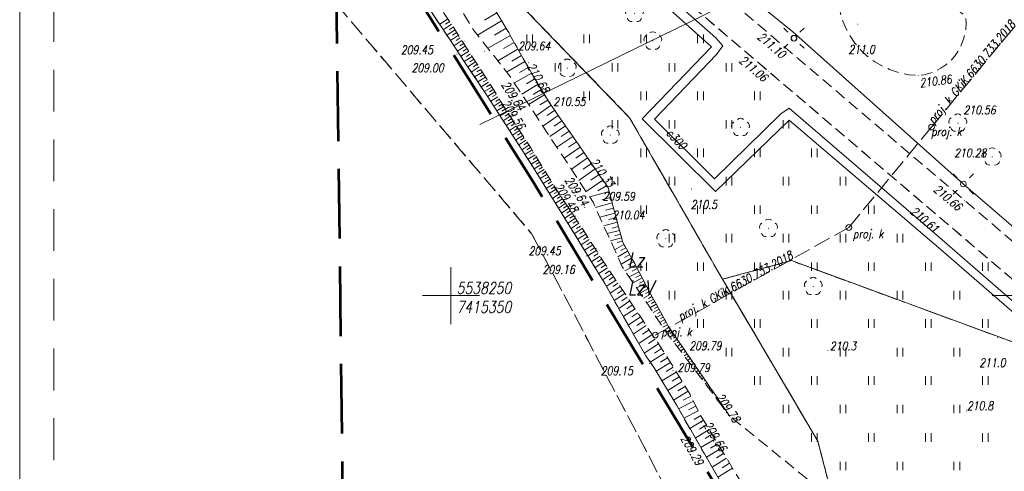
# Model space of a CAD drawing. Header units: metres. Extents: x 7415312 to 7415578, y 5538064 to 5538378.
# Tile 5 of 83: x 7415312 to 7415399, y 5538235 to 5538274. Entities that reach past the tile are written whole.
import ezdxf

# ---------------------------------------------------------------- set-up
doc = ezdxf.new("R2010")
doc.units = ezdxf.units.M
doc.header["$MEASUREMENT"] = 0
for name, pattern in [('1.0_0.5', [1.5, 1, -0.5]), ('1.5_0.5', [2, 1.5, -0.5]), ('DGN Style 2', [6.11813, 3.670878, -2.447252]), ('DGN Style 3', [8.565382, 6.11813, -2.447252]), ('EGBK02-500', [2, 1.5, -0.5]), ('EGBU01-500', [1, 0.5, -0.5])]:
    doc.linetypes.add(name, pattern=pattern)
for name, color, linetype, lineweight in [('203-punkt graniczny', 7, 'Continuous', 0), ('BUBZ01', 7, 'Continuous', 0), ('chodnik', 7, 'Continuous', 0), ('drzewo liściaste', 7, 'Continuous', 0), ('EGBD03', 3, 'Continuous', 0), ('EGBK02', 7, 'Continuous', 0), ('EGBU01', 7, 'Continuous', 0), ('latarnia', 7, 'Continuous', 0), ('LIN_Linie Rozgraniczajace', 3, 'Continuous', 53), ('pikieta naturalna', 7, 'Continuous', 0), ('pikieta naturalna-Atr2', 7, 'Continuous', 0), ('pikieta sztuczna', 7, 'Continuous', 0), ('pikieta sztuczna-Atr2', 7, 'Continuous', 0), ('plac gier i zabaw', 7, 'Continuous', 0), ('przewód ciepłowniczy', 7, 'Continuous', 0), ('przewód ciepłowniczy-Atr1', 7, 'Continuous', 0), ('przewód elektroenergetyczny podziemny', 7, 'Continuous', 0), ('przewód kanalizacyjny', 7, 'Continuous', 0), ('przewód kanalizacyjny - ob. projektowany', 7, 'Continuous', 0), ('przewód kanalizacyjny - ob. projektowany-Atr1', 7, 'Continuous', 0), ('studnia kanalizacyjna - ob. projektowany', 7, 'Continuous', 0), ('studnia kanalizacyjna - ob. projektowany-Atr17', 7, 'Continuous', 0), ('słup przewodów napowietrznych', 7, 'Continuous', 0), ('trawnik', 7, 'Continuous', 0), ('Warstwa 1', 7, 'Continuous', 0), ('Warstwa 15', 7, 'Continuous', 0), ('Warstwa 57', 7, 'Continuous', 0), ('woda stojąca', 7, 'Continuous', 0)]:
    doc.layers.add(name, color=color, linetype=linetype, lineweight=lineweight)
doc.layers.add('LL_LEGENDA', color=7, linetype='Continuous', lineweight=13, true_color=0x000000)
doc.styles.get("Standard").update_dxf_attribs({"font": 'Working1250.shx', "width": 0.75})

# ---------------------------------------------------------------- blocks, each defined once
blk = doc.blocks.new('SM01')
at = {"color": 0, "linetype": 'Continuous', "lineweight": 13, "ltscale": 10}
for p, q in [((-5.3, 5.31), (-8.83, 8.84)), ((5.31, 5.31), (8.84, 8.84)), ((-5.3, -5.3), (-8.83, -8.83)), ((5.31, -5.3), (8.84, -8.83))]:
    blk.add_line(p, q, dxfattribs=at)
blk.add_circle((0, 0), 2.5, dxfattribs=at)
blk = doc.blocks.new('TU04')
at = {"color": 0, "linetype": 'Continuous', "lineweight": 13, "ltscale": 10}
for p, q in [((0, 0), (0, 7.5)), ((5, 0), (5, 7.5))]:
    blk.add_line(p, q, dxfattribs=at)
blk = doc.blocks.new('US15')
at = {"color": 0, "linetype": 'Continuous', "lineweight": 13, "ltscale": 10}
blk.add_circle((0, 0), 2.5, dxfattribs=at)
blk = doc.blocks.new('203_1')
at = {"layer": '203-punkt graniczny', "linetype": 'Continuous', "lineweight": 0}
h = blk.add_hatch(color=7, dxfattribs=at)
edge = h.paths.add_edge_path()
edge.add_arc((0, 0), 0.45, 0, 360)
blk = doc.blocks.new('PW01_1')
at = {"layer": 'pikieta sztuczna', "linetype": 'Continuous', "lineweight": 13}
h = blk.add_hatch(color=7, dxfattribs=at)
edge = h.paths.add_edge_path()
edge.add_arc((0, 0), 0.45, 0, 360)
blk = doc.blocks.new('PW01_2')
at = {"layer": 'pikieta naturalna', "linetype": 'Continuous', "lineweight": 13}
h = blk.add_hatch(color=7, dxfattribs=at)
edge = h.paths.add_edge_path()
edge.add_arc((0, 0), 0.45, 0, 360)
blk = doc.blocks.new('OP021_1')
at = {"layer": 'drzewo liściaste', "linetype": 'Continuous', "lineweight": 13}
h = blk.add_hatch(color=96, dxfattribs=at)
edge = h.paths.add_edge_path()
edge.add_arc((0, 0), 0.5, 0, 360)
at = {"layer": 'drzewo liściaste', "color": 96, "linetype": 'Continuous', "lineweight": 13}
for centre, start, end in [((-3.8, 1.24), 121.308, 202.548), ((0, 4), 49.272, 130.728), ((3.8, 1.24), 337.452, 58.692), ((-2.35, -3.24), 193.221, 274.871), ((2.35, -3.24), 265.129, 346.779)]:
    blk.add_arc(centre, 4, start, end, dxfattribs=at)

msp = doc.modelspace()

# ---------------------------------------------------------------- linework, layer by layer
at = {"layer": 'BUBZ01', "color": 7, "linetype": '1.0_0.5', "lineweight": 13, "flags": 128}
for points in [[(7415339.783, 5538288.677), (7415342.43, 5538286.13), (7415345.26, 5538282.97), (7415347.97, 5538279.37), (7415349.96, 5538276.62), (7415351.96, 5538273.36), (7415355.19, 5538269.24), (7415362.48, 5538258.21), (7415365.03, 5538252.54), (7415367.34, 5538249.15), (7415368.68, 5538247.08), (7415374.48, 5538239.42), (7415369.13, 5538247.24), (7415367.46, 5538250.27), (7415366.13, 5538252.82), (7415365.08, 5538254.67), (7415363.79, 5538259.5), (7415358.56, 5538267.06), (7415357.29, 5538269.17), (7415355.8, 5538271.77), (7415355.07, 5538273.1), (7415354.12, 5538274.67), (7415353.19, 5538276.22), (7415351.83, 5538278.17), (7415350.28, 5538280.54), (7415349.85, 5538281.2), (7415348.68, 5538282.9), (7415347.91, 5538283.9), (7415346.43, 5538285.68), (7415345.56, 5538286.72), (7415343.66, 5538288.89), (7415341.78, 5538290.87), (7415340.13, 5538292.54), (7415339.73, 5538292.917)], [(7415339.783, 5538288.677), (7415342.43, 5538286.13), (7415345.26, 5538282.97), (7415347.97, 5538279.37), (7415349.96, 5538276.62), (7415351.96, 5538273.36), (7415355.19, 5538269.24), (7415362.48, 5538258.21), (7415365.03, 5538252.54), (7415367.34, 5538249.15), (7415368.68, 5538247.08), (7415374.48, 5538239.42), (7415369.13, 5538247.24), (7415367.46, 5538250.27), (7415366.13, 5538252.82), (7415365.08, 5538254.67), (7415363.79, 5538259.5), (7415358.56, 5538267.06), (7415357.29, 5538269.17), (7415355.8, 5538271.77), (7415355.07, 5538273.1), (7415354.12, 5538274.67), (7415353.19, 5538276.22), (7415351.83, 5538278.17), (7415350.28, 5538280.54), (7415349.85, 5538281.2), (7415348.68, 5538282.9), (7415347.91, 5538283.9), (7415346.43, 5538285.68), (7415345.56, 5538286.72), (7415343.66, 5538288.89), (7415341.78, 5538290.87), (7415340.13, 5538292.54), (7415339.73, 5538292.917)], [(7415339.827, 5538285.235), (7415340.29, 5538284.82), (7415342.12, 5538282.81), (7415344, 5538280.54), (7415346.02, 5538277.97), (7415348.02, 5538275.31), (7415349.95, 5538272.4), (7415351.17, 5538270.56), (7415353.24, 5538267.45), (7415354.44, 5538265.59), (7415356.95, 5538261.68), (7415359.74, 5538257.21), (7415362.86, 5538252.13), (7415363.52, 5538251.05), (7415364.64, 5538249.02), (7415367.11, 5538244.71), (7415367.84, 5538243.67), (7415369.82, 5538240.34), (7415372.25, 5538236.1), (7415373.8, 5538233.41), (7415375.26, 5538231.02), (7415376.23, 5538229.4), (7415377.75, 5538226.89), (7415379.29, 5538224.44), (7415380.59, 5538222.28), (7415382.68, 5538218.73), (7415383.63, 5538217.33), (7415385.07, 5538215.04), (7415385.7, 5538214.19), (7415387.77, 5538211.15), (7415388.79, 5538209.85), (7415389.97, 5538208.49), (7415390.92, 5538207.5), (7415393.26, 5538204.96), (7415398.71, 5538200.32), (7415404.01, 5538196.54), (7415422.69, 5538184.1), (7415436.27, 5538177.85), (7415447.02, 5538172.92), (7415443.66, 5538175.79), (7415432.48, 5538183.13), (7415423.75, 5538187.93), (7415413.56, 5538194.18), (7415401.79, 5538201.09), (7415396.57, 5538205.43), (7415391.73, 5538209.46), (7415390.28, 5538210.84), (7415389.38, 5538212.08), (7415387.39, 5538214.85), (7415386.02, 5538216.91), (7415385.14, 5538218.21), (7415383.86, 5538220.26), (7415381.8, 5538223.41), (7415380.41, 5538225.67), (7415377.62, 5538230.16), (7415375.67, 5538233.28), (7415374.19, 5538235.73), (7415371.83, 5538239.65), (7415370.99, 5538241.33), (7415368.67, 5538245.08), (7415366.6, 5538248.19), (7415363.4, 5538252.97), (7415361.24, 5538256.33), (7415359.46, 5538259.01), (7415357, 5538262.98), (7415354.35, 5538267.07), (7415352.6, 5538269.89), (7415351.95, 5538270.86), (7415350.55, 5538273.04), (7415349.82, 5538274.16), (7415348.33, 5538276.37), (7415347.48, 5538277.51), (7415345.57, 5538280.06), (7415344.33, 5538281.67), (7415343.2, 5538282.99), (7415341.97, 5538284.32), (7415340.83, 5538285.47), (7415340.1, 5538286.28), (7415339.81, 5538286.553)], [(7415339.827, 5538285.235), (7415340.29, 5538284.82), (7415342.12, 5538282.81), (7415344, 5538280.54), (7415346.02, 5538277.97), (7415348.02, 5538275.31), (7415349.95, 5538272.4), (7415351.17, 5538270.56), (7415353.24, 5538267.45), (7415354.44, 5538265.59), (7415356.95, 5538261.68), (7415359.74, 5538257.21), (7415362.86, 5538252.13), (7415363.52, 5538251.05), (7415364.64, 5538249.02), (7415367.11, 5538244.71), (7415367.84, 5538243.67), (7415369.82, 5538240.34), (7415372.25, 5538236.1), (7415373.8, 5538233.41), (7415375.26, 5538231.02), (7415376.23, 5538229.4), (7415377.75, 5538226.89), (7415379.29, 5538224.44), (7415380.59, 5538222.28), (7415382.68, 5538218.73), (7415383.63, 5538217.33), (7415385.07, 5538215.04), (7415385.7, 5538214.19), (7415387.77, 5538211.15), (7415388.79, 5538209.85), (7415389.97, 5538208.49), (7415390.92, 5538207.5), (7415393.26, 5538204.96), (7415398.71, 5538200.32), (7415404.01, 5538196.54), (7415422.69, 5538184.1), (7415436.27, 5538177.85), (7415447.02, 5538172.92), (7415443.66, 5538175.79), (7415432.48, 5538183.13), (7415423.75, 5538187.93), (7415413.56, 5538194.18), (7415401.79, 5538201.09), (7415396.57, 5538205.43), (7415391.73, 5538209.46), (7415390.28, 5538210.84), (7415389.38, 5538212.08), (7415387.39, 5538214.85), (7415386.02, 5538216.91), (7415385.14, 5538218.21), (7415383.86, 5538220.26), (7415381.8, 5538223.41), (7415380.41, 5538225.67), (7415377.62, 5538230.16), (7415375.67, 5538233.28), (7415374.19, 5538235.73), (7415371.83, 5538239.65), (7415370.99, 5538241.33), (7415368.67, 5538245.08), (7415366.6, 5538248.19), (7415363.4, 5538252.97), (7415361.24, 5538256.33), (7415359.46, 5538259.01), (7415357, 5538262.98), (7415354.35, 5538267.07), (7415352.6, 5538269.89), (7415351.95, 5538270.86), (7415350.55, 5538273.04), (7415349.82, 5538274.16), (7415348.33, 5538276.37), (7415347.48, 5538277.51), (7415345.57, 5538280.06), (7415344.33, 5538281.67), (7415343.2, 5538282.99), (7415341.97, 5538284.32), (7415340.83, 5538285.47), (7415340.1, 5538286.28), (7415339.81, 5538286.553)]]:
    msp.add_lwpolyline(points, dxfattribs=at)
at = {"layer": 'BUBZ01', "color": 7, "linetype": 'Continuous', "lineweight": 13, "flags": 128}
for points in [[(7415354.02, 5538274.83), (7415352.94, 5538274.18)], [(7415349.73, 5538274.3), (7415349.01, 5538273.81)], [(7415350.04, 5538273.82), (7415349.32, 5538273.35)], [(7415349.89, 5538274.06), (7415349.53, 5538273.82)], [(7415354.44, 5538274.14), (7415352.34, 5538272.87)], [(7415350.36, 5538273.34), (7415349.64, 5538272.87)], [(7415350.2, 5538273.58), (7415349.84, 5538273.34)], [(7415350.66, 5538272.86), (7415349.95, 5538272.4)], [(7415350.51, 5538273.1), (7415350.15, 5538272.87)], [(7415355.22, 5538272.84), (7415353.23, 5538271.74)], [(7415354.84, 5538273.48), (7415353.83, 5538272.87)], [(7415350.97, 5538272.39), (7415350.26, 5538271.93)], [(7415350.82, 5538272.62), (7415350.46, 5538272.4)], [(7415351.12, 5538272.15), (7415350.77, 5538271.93)], [(7415355.55, 5538272.22), (7415354.61, 5538271.7)], [(7415351.27, 5538271.92), (7415350.57, 5538271.47)], [(7415351.57, 5538271.46), (7415350.87, 5538271.01)], [(7415351.42, 5538271.69), (7415351.07, 5538271.46)], [(7415351.71, 5538271.23), (7415351.37, 5538271)], [(7415355.88, 5538271.63), (7415354.11, 5538270.62)], [(7415351.86, 5538271), (7415351.17, 5538270.55)], [(7415352.16, 5538270.54), (7415351.48, 5538270.09)], [(7415352.01, 5538270.77), (7415351.67, 5538270.54)], [(7415352.31, 5538270.32), (7415351.97, 5538270.09)], [(7415356.5, 5538270.55), (7415354.89, 5538269.62)], [(7415356.2, 5538271.08), (7415355.35, 5538270.59)], [(7415352.47, 5538270.09), (7415351.79, 5538269.63)], [(7415352.76, 5538269.63), (7415352.07, 5538269.21)], [(7415352.62, 5538269.86), (7415352.27, 5538269.65)], [(7415352.9, 5538269.41), (7415352.56, 5538269.2)], [(7415357.08, 5538269.53), (7415355.57, 5538268.67)], [(7415356.79, 5538270.03), (7415356.02, 5538269.59)], [(7415353.04, 5538269.18), (7415352.36, 5538268.77)], [(7415353.31, 5538268.74), (7415352.65, 5538268.33)], [(7415353.18, 5538268.96), (7415352.84, 5538268.76)], [(7415353.45, 5538268.53), (7415353.12, 5538268.32)], [(7415357.65, 5538268.56), (7415356.21, 5538267.69)], [(7415357.37, 5538269.04), (7415356.63, 5538268.6)], [(7415353.58, 5538268.31), (7415352.93, 5538267.91)], [(7415353.84, 5538267.88), (7415353.21, 5538267.49)], [(7415353.71, 5538268.1), (7415353.39, 5538267.9)], [(7415353.98, 5538267.67), (7415353.66, 5538267.48)], [(7415357.94, 5538268.09), (7415357.23, 5538267.66)], [(7415354.11, 5538267.46), (7415353.49, 5538267.07)], [(7415354.38, 5538267.03), (7415353.77, 5538266.63)], [(7415354.24, 5538267.24), (7415353.93, 5538267.05)], [(7415354.51, 5538266.82), (7415354.21, 5538266.62)], [(7415358.22, 5538267.62), (7415356.82, 5538266.78)], [(7415358.5, 5538267.16), (7415357.81, 5538266.75)], [(7415354.65, 5538266.6), (7415354.04, 5538266.21)], [(7415354.93, 5538266.18), (7415354.31, 5538265.78)], [(7415354.79, 5538266.39), (7415354.48, 5538266.19)], [(7415355.06, 5538265.97), (7415354.76, 5538265.77)], [(7415358.8, 5538266.71), (7415357.47, 5538265.79)], [(7415359.11, 5538266.27), (7415358.44, 5538265.8)], [(7415355.2, 5538265.76), (7415354.59, 5538265.36)], [(7415355.47, 5538265.33), (7415354.86, 5538264.94)], [(7415355.34, 5538265.55), (7415355.03, 5538265.35)], [(7415355.61, 5538265.12), (7415355.3, 5538264.92)], [(7415359.42, 5538265.81), (7415358.07, 5538264.88)], [(7415359.74, 5538265.36), (7415359.06, 5538264.89)], [(7415355.75, 5538264.91), (7415355.13, 5538264.51)], [(7415356.02, 5538264.49), (7415355.4, 5538264.09)], [(7415355.89, 5538264.7), (7415355.58, 5538264.5)], [(7415356.16, 5538264.28), (7415355.85, 5538264.08)], [(7415360.05, 5538264.9), (7415358.68, 5538263.96)], [(7415360.37, 5538264.44), (7415359.68, 5538263.96)], [(7415356.3, 5538264.06), (7415355.68, 5538263.66)], [(7415356.57, 5538263.64), (7415355.95, 5538263.24)], [(7415356.43, 5538263.85), (7415356.12, 5538263.65)], [(7415356.71, 5538263.43), (7415356.4, 5538263.23)], [(7415360.69, 5538263.98), (7415359.3, 5538263.02)], [(7415361.02, 5538263.51), (7415360.32, 5538263.03)], [(7415356.85, 5538263.22), (7415356.22, 5538262.81)], [(7415357.12, 5538262.79), (7415356.49, 5538262.4)], [(7415356.98, 5538263.01), (7415356.67, 5538262.8)], [(7415357.25, 5538262.58), (7415356.94, 5538262.38)], [(7415361.34, 5538263.04), (7415359.93, 5538262.06)], [(7415361.67, 5538262.57), (7415360.96, 5538262.07)], [(7415357.38, 5538262.36), (7415356.76, 5538261.98)], [(7415357.65, 5538261.93), (7415357.03, 5538261.55)], [(7415357.51, 5538262.15), (7415357.21, 5538261.96)], [(7415357.78, 5538261.72), (7415357.47, 5538261.53)], [(7415362, 5538262.09), (7415360.57, 5538261.1)], [(7415362.33, 5538261.61), (7415361.61, 5538261.11)], [(7415357.91, 5538261.51), (7415357.3, 5538261.12)], [(7415358.18, 5538261.08), (7415357.56, 5538260.7)], [(7415358.05, 5538261.29), (7415357.74, 5538261.1)], [(7415358.31, 5538260.86), (7415358, 5538260.67)], [(7415362.67, 5538261.12), (7415361.22, 5538260.12)], [(7415358.44, 5538260.65), (7415357.83, 5538260.27)], [(7415358.71, 5538260.22), (7415358.1, 5538259.84)], [(7415358.58, 5538260.43), (7415358.27, 5538260.24)], [(7415358.84, 5538260.01), (7415358.54, 5538259.82)], [(7415363.34, 5538260.15), (7415361.87, 5538259.13)], [(7415363, 5538260.64), (7415362.27, 5538260.13)], [(7415358.98, 5538259.79), (7415358.37, 5538259.41)], [(7415359.24, 5538259.36), (7415358.63, 5538258.98)], [(7415359.11, 5538259.58), (7415358.8, 5538259.39)], [(7415359.37, 5538259.15), (7415359.07, 5538258.96)], [(7415363.89, 5538259.13), (7415362.18, 5538258.67)], [(7415363.68, 5538259.66), (7415362.91, 5538259.2)], [(7415359.51, 5538258.93), (7415358.91, 5538258.54)], [(7415359.79, 5538258.51), (7415359.18, 5538258.11)], [(7415359.65, 5538258.72), (7415359.35, 5538258.52)], [(7415359.93, 5538258.3), (7415359.62, 5538258.1)], [(7415364.15, 5538258.14), (7415362.69, 5538257.75)], [(7415364.02, 5538258.62), (7415363.25, 5538258.42)], [(7415360.07, 5538258.09), (7415359.45, 5538257.68)], [(7415360.35, 5538257.67), (7415359.71, 5538257.25)], [(7415360.21, 5538257.88), (7415359.89, 5538257.68)], [(7415360.49, 5538257.46), (7415360.17, 5538257.24)], [(7415364.27, 5538257.69), (7415363.58, 5538257.5)], [(7415360.64, 5538257.24), (7415359.99, 5538256.81)], [(7415360.93, 5538256.8), (7415360.26, 5538256.36)], [(7415360.78, 5538257.02), (7415360.45, 5538256.8)], [(7415361.08, 5538256.57), (7415360.74, 5538256.35)], [(7415364.39, 5538257.25), (7415363.07, 5538256.9)], [(7415364.6, 5538256.45), (7415363.41, 5538256.13)], [(7415364.5, 5538256.84), (7415363.87, 5538256.67)], [(7415361.23, 5538256.35), (7415360.55, 5538255.89)], [(7415361.53, 5538255.88), (7415360.83, 5538255.43)], [(7415361.38, 5538256.11), (7415361.03, 5538255.89)], [(7415361.68, 5538255.65), (7415361.33, 5538255.42)], [(7415364.8, 5538255.73), (7415363.72, 5538255.44)], [(7415364.7, 5538256.08), (7415364.14, 5538255.93)], [(7415361.83, 5538255.41), (7415361.12, 5538254.96)], [(7415362.14, 5538254.93), (7415361.42, 5538254.47)], [(7415361.98, 5538255.17), (7415361.63, 5538254.94)], [(7415362.29, 5538254.69), (7415361.93, 5538254.46)], [(7415364.97, 5538255.08), (7415364, 5538254.82)], [(7415364.89, 5538255.4), (7415364.38, 5538255.26)], [(7415365.05, 5538254.77), (7415364.59, 5538254.65)], [(7415362.45, 5538254.45), (7415361.72, 5538253.98)], [(7415362.76, 5538253.96), (7415362.03, 5538253.49)], [(7415362.61, 5538254.21), (7415362.24, 5538253.97)], [(7415365.18, 5538254.49), (7415364.36, 5538254.02)], [(7415365.51, 5538253.91), (7415364.64, 5538253.41)], [(7415365.35, 5538254.2), (7415364.92, 5538253.96)], [(7415363.08, 5538253.46), (7415362.34, 5538252.98)], [(7415362.92, 5538253.71), (7415362.55, 5538253.47)], [(7415363.41, 5538252.96), (7415362.66, 5538252.46)], [(7415363.25, 5538253.21), (7415362.87, 5538252.97)], [(7415365.86, 5538253.29), (7415364.93, 5538252.76)], [(7415365.69, 5538253.6), (7415365.23, 5538253.35)], [(7415366.04, 5538252.98), (7415365.57, 5538252.71)], [(7415363.75, 5538252.44), (7415362.98, 5538251.93)], [(7415363.58, 5538252.7), (7415363.2, 5538252.45)], [(7415363.93, 5538252.18), (7415363.54, 5538251.92)], [(7415366.21, 5538252.67), (7415365.27, 5538252.19)], [(7415366.51, 5538252.09), (7415365.64, 5538251.64)], [(7415366.36, 5538252.38), (7415365.91, 5538252.14)], [(7415364.1, 5538251.92), (7415363.31, 5538251.39)], [(7415364.47, 5538251.37), (7415363.65, 5538250.82)], [(7415364.28, 5538251.65), (7415363.88, 5538251.38)], [(7415366.79, 5538251.55), (7415365.99, 5538251.13)], [(7415366.65, 5538251.82), (7415366.24, 5538251.6)], [(7415366.92, 5538251.3), (7415366.54, 5538251.1)], [(7415364.86, 5538250.79), (7415363.99, 5538250.21)], [(7415364.66, 5538251.09), (7415364.24, 5538250.8)], [(7415365.06, 5538250.49), (7415364.61, 5538250.19)], [(7415367.05, 5538251.05), (7415366.31, 5538250.67)], [(7415367.29, 5538250.59), (7415366.6, 5538250.23)], [(7415367.17, 5538250.82), (7415366.82, 5538250.63)], [(7415367.41, 5538250.37), (7415367.08, 5538250.19)], [(7415365.27, 5538250.18), (7415364.34, 5538249.56)], [(7415365.7, 5538249.53), (7415364.73, 5538248.87)], [(7415365.48, 5538249.86), (7415365.01, 5538249.54)], [(7415367.53, 5538250.14), (7415366.9, 5538249.79)], [(7415367.78, 5538249.69), (7415367.19, 5538249.37)], [(7415367.65, 5538249.92), (7415367.35, 5538249.75)], [(7415366.16, 5538248.85), (7415365.13, 5538248.16)], [(7415365.93, 5538249.19), (7415365.43, 5538248.85)], [(7415368.02, 5538249.25), (7415367.47, 5538248.94)], [(7415367.9, 5538249.47), (7415367.62, 5538249.31)], [(7415368.27, 5538248.8), (7415367.75, 5538248.51)], [(7415368.15, 5538249.02), (7415367.88, 5538248.87)], [(7415366.64, 5538248.13), (7415365.56, 5538247.41)], [(7415366.4, 5538248.49), (7415365.87, 5538248.14)], [(7415366.89, 5538247.76), (7415366.33, 5538247.39)], [(7415368.52, 5538248.35), (7415368.03, 5538248.08)], [(7415368.4, 5538248.57), (7415368.14, 5538248.43)], [(7415368.77, 5538247.9), (7415368.31, 5538247.65)], [(7415368.64, 5538248.12), (7415368.41, 5538247.99)], [(7415367.14, 5538247.38), (7415366.01, 5538246.63)], [(7415367.4, 5538246.99), (7415366.82, 5538246.61)], [(7415369.01, 5538247.45), (7415368.59, 5538247.22)], [(7415368.89, 5538247.68), (7415368.67, 5538247.55)], [(7415369.28, 5538247.02), (7415368.92, 5538246.77)], [(7415369.14, 5538247.23), (7415368.95, 5538247.1)], [(7415367.66, 5538246.6), (7415366.48, 5538245.81)], [(7415367.93, 5538246.19), (7415367.33, 5538245.79)], [(7415369.57, 5538246.59), (7415369.23, 5538246.36)], [(7415369.43, 5538246.81), (7415369.25, 5538246.68)], [(7415369.86, 5538246.17), (7415369.54, 5538245.95)], [(7415369.72, 5538246.38), (7415369.55, 5538246.27)], [(7415368.21, 5538245.78), (7415366.97, 5538244.96)], [(7415368.48, 5538245.36), (7415367.86, 5538244.95)], [(7415370.01, 5538245.96), (7415369.85, 5538245.85)], [(7415370.15, 5538245.75), (7415369.85, 5538245.54)], [(7415370.29, 5538245.54), (7415370.15, 5538245.44)], [(7415370.44, 5538245.33), (7415370.16, 5538245.13)], [(7415368.75, 5538244.95), (7415367.49, 5538244.17)], [(7415369, 5538244.54), (7415368.39, 5538244.16)], [(7415370.58, 5538245.12), (7415370.45, 5538245.02)], [(7415370.73, 5538244.9), (7415370.46, 5538244.72)], [(7415370.87, 5538244.69), (7415370.75, 5538244.61)], [(7415371.02, 5538244.48), (7415370.77, 5538244.31)], [(7415369.26, 5538244.13), (7415368.02, 5538243.36)], [(7415369.52, 5538243.71), (7415368.9, 5538243.33)], [(7415371.16, 5538244.27), (7415371.05, 5538244.19)], [(7415371.31, 5538244.06), (7415371.08, 5538243.91)], [(7415371.45, 5538243.85), (7415371.34, 5538243.77)], [(7415371.6, 5538243.64), (7415371.39, 5538243.5)], [(7415369.78, 5538243.29), (7415368.52, 5538242.52)], [(7415370.04, 5538242.87), (7415369.41, 5538242.48)], [(7415371.74, 5538243.42), (7415371.64, 5538243.36)], [(7415371.88, 5538243.21), (7415371.7, 5538243.09)], [(7415372.03, 5538243), (7415371.94, 5538242.94)], [(7415372.17, 5538242.79), (7415372.01, 5538242.68)], [(7415372.32, 5538242.58), (7415372.24, 5538242.53)], [(7415370.3, 5538242.45), (7415369.03, 5538241.67)], [(7415370.56, 5538242.02), (7415369.92, 5538241.63)], [(7415372.46, 5538242.37), (7415372.32, 5538242.27)], [(7415372.61, 5538242.16), (7415372.54, 5538242.11)], [(7415372.75, 5538241.95), (7415372.63, 5538241.86)], [(7415372.9, 5538241.73), (7415372.84, 5538241.7)], [(7415370.82, 5538241.6), (7415369.54, 5538240.81)], [(7415371.07, 5538241.17), (7415370.4, 5538240.83)], [(7415373.04, 5538241.52), (7415372.94, 5538241.45)], [(7415373.19, 5538241.31), (7415373.14, 5538241.28)], [(7415373.33, 5538241.1), (7415373.25, 5538241.05)], [(7415373.47, 5538240.89), (7415373.44, 5538240.86)], [(7415371.29, 5538240.73), (7415369.97, 5538240.07)], [(7415371.5, 5538240.3), (7415370.86, 5538239.98)], [(7415373.62, 5538240.68), (7415373.56, 5538240.64)], [(7415373.76, 5538240.47), (7415373.74, 5538240.45)], [(7415373.91, 5538240.26), (7415373.87, 5538240.23)], [(7415374.05, 5538240.04), (7415374.04, 5538240.03)], [(7415371.71, 5538239.88), (7415370.45, 5538239.25)], [(7415371.94, 5538239.47), (7415371.34, 5538239.11)], [(7415374.2, 5538239.83), (7415374.18, 5538239.82)], [(7415372.18, 5538239.06), (7415370.97, 5538238.33)], [(7415372.43, 5538238.66), (7415371.82, 5538238.29)], [(7415372.68, 5538238.24), (7415371.45, 5538237.5)], [(7415373.18, 5538237.41), (7415371.93, 5538236.66)], [(7415372.93, 5538237.83), (7415372.31, 5538237.46)], [(7415373.68, 5538236.57), (7415372.42, 5538235.81)], [(7415373.43, 5538236.99), (7415372.8, 5538236.61)], [(7415374.2, 5538235.72), (7415372.92, 5538234.94)], [(7415373.94, 5538236.14), (7415373.3, 5538235.76)], [(7415374.72, 5538234.85), (7415373.42, 5538234.07)], [(7415374.46, 5538235.28), (7415373.81, 5538234.89)]]:
    msp.add_lwpolyline(points, dxfattribs=at)
at = {"layer": 'chodnik', "color": 7, "linetype": '1.0_0.5', "lineweight": 13, "flags": 128}
msp.add_lwpolyline([(7415348.56, 5538298.04), (7415346.9, 5538296.08), (7415377.89, 5538269.69), (7415393.33, 5538256.51), (7415414.34, 5538238.64), (7415416, 5538240.47), (7415395.09, 5538258.37), (7415379.37, 5538271.75), (7415348.56, 5538298.04)], close=True, dxfattribs=at)
at = {"layer": 'EGBD03', "linetype": 'Continuous', "lineweight": 13, "flags": 128}
for points in [[(7415365.68, 5538265.62), (7415339.735, 5538292.524)], [(7415373.84, 5538251.44), (7415365.68, 5538265.62)], [(7415373.84, 5538251.44), (7415379.89, 5538253.07)], [(7415379.89, 5538253.07), (7415400.4, 5538245.53)], [(7415373.84, 5538251.44), (7415382.21, 5538237.22)], [(7415385.28, 5538225.39), (7415382.21, 5538237.22)]]:
    msp.add_lwpolyline(points, dxfattribs=at)
at = {"layer": 'EGBK02', "color": 96, "linetype": 'EGBK02-500', "lineweight": 13, "flags": 128}
for points in [[(7415365.68, 5538265.62), (7415339.735, 5538292.524)], [(7415339.735, 5538292.524), (7415365.68, 5538265.62)], [(7415339.948, 5538275.582), (7415357.11, 5538255.41)], [(7415373.84, 5538251.44), (7415365.68, 5538265.62)], [(7415365.68, 5538265.62), (7415373.84, 5538251.44)], [(7415357.11, 5538255.41), (7415380.23, 5538211.5)], [(7415373.84, 5538251.44), (7415379.89, 5538253.07)], [(7415379.89, 5538253.07), (7415400.4, 5538245.53)], [(7415382.21, 5538237.22), (7415373.84, 5538251.44)], [(7415385.28, 5538225.39), (7415382.21, 5538237.22)]]:
    msp.add_lwpolyline(points, dxfattribs=at)
at = {"layer": 'EGBU01', "color": 96, "linetype": 'EGBU01-500', "lineweight": 13, "flags": 128}
for points in [[(7415365.68, 5538265.62), (7415339.735, 5538292.524)], [(7415339.735, 5538292.524), (7415365.68, 5538265.62)], [(7415339.948, 5538275.582), (7415357.11, 5538255.41)], [(7415357.11, 5538255.41), (7415339.948, 5538275.582)], [(7415373.84, 5538251.44), (7415365.68, 5538265.62)], [(7415365.68, 5538265.62), (7415373.84, 5538251.44)], [(7415357.11, 5538255.41), (7415380.23, 5538211.5)], [(7415380.23, 5538211.5), (7415357.11, 5538255.41)], [(7415373.84, 5538251.44), (7415379.89, 5538253.07)], [(7415379.89, 5538253.07), (7415373.84, 5538251.44)], [(7415379.89, 5538253.07), (7415400.4, 5538245.53)], [(7415400.4, 5538245.53), (7415379.89, 5538253.07)], [(7415382.21, 5538237.22), (7415373.84, 5538251.44)], [(7415373.84, 5538251.44), (7415382.21, 5538237.22)], [(7415385.28, 5538225.39), (7415382.21, 5538237.22)], [(7415382.21, 5538237.22), (7415385.28, 5538225.39)]]:
    msp.add_lwpolyline(points, dxfattribs=at)
at = {"layer": 'LIN_Linie Rozgraniczajace', "color": 161, "linetype": 'DGN Style 3', "lineweight": 53, "flags": 128}
msp.add_lwpolyline([(7415339.834, 5538284.674), (7415347.21, 5538275.953), (7415357.218, 5538260.001), (7415383.166, 5538216.812), (7415390.277, 5538206.828), (7415401.333, 5538197.634), (7415420.375, 5538184.579), (7415443.998, 5538173.658), (7415461.145, 5538164.955)], dxfattribs=at)
at = {"layer": 'LL_LEGENDA', "elevation": 1499.447}
msp.add_lwpolyline([(7415578.263, 5538064.216), (7415578.263, 5538349.47), (7415312.145, 5538349.289), (7415312.145, 5538064.035)], close=True, dxfattribs=at)
at = {"layer": 'plac gier i zabaw', "color": 7, "linetype": '1.0_0.5', "lineweight": 13, "flags": 128}
msp.add_lwpolyline([(7415374.64, 5538295.33), (7415373.96, 5538295.23), (7415373.3, 5538295.01), (7415372.69, 5538294.66), (7415372.17, 5538294.2), (7415371.74, 5538293.65), (7415371.39, 5538292.94), (7415371.23, 5538292.36), (7415371.17, 5538291.66), (7415371.25, 5538290.97), (7415371.46, 5538290.3), (7415371.79, 5538289.68), (7415372.23, 5538289.15), (7415372.75, 5538288.72), (7415374.24, 5538288.59), (7415375.69, 5538288.28), (7415377.09, 5538287.79), (7415378.41, 5538287.13), (7415379.64, 5538286.3), (7415380.74, 5538285.33), (7415381.33, 5538284.68), (7415382.54, 5538282.98), (7415383.2, 5538281.66), (7415383.68, 5538280.26), (7415383.98, 5538278.81), (7415384.08, 5538277.34), (7415384.01, 5538275.85), (7415384.13, 5538275.07), (7415384.34, 5538274.29), (7415384.63, 5538273.54), (7415385.01, 5538272.83), (7415385.46, 5538272.16), (7415385.99, 5538271.55), (7415386.58, 5538271), (7415387.22, 5538270.52), (7415387.92, 5538270.12), (7415388.51, 5538269.86), (7415389.42, 5538269.55), (7415390.21, 5538269.39), (7415391.01, 5538269.32), (7415391.53, 5538269.39), (7415392.04, 5538269.53), (7415392.54, 5538269.72), (7415393, 5538269.97), (7415393.44, 5538270.26), (7415393.84, 5538270.61), (7415394.19, 5538271), (7415394.5, 5538271.42), (7415394.76, 5538271.88), (7415394.99, 5538272.51), (7415395.11, 5538272.88), (7415395.2, 5538273.4), (7415395.23, 5538273.92), (7415395.2, 5538274.45), (7415394.09, 5538275.47), (7415393.04, 5538276.54), (7415392.05, 5538277.68), (7415391.14, 5538278.88), (7415390.29, 5538280.13), (7415389.52, 5538281.42), (7415388.84, 5538282.75), (7415388.22, 5538284.13), (7415387.69, 5538285.54), (7415387.25, 5538286.98), (7415386.89, 5538288.44), (7415386.61, 5538289.92), (7415386.43, 5538291.42), (7415386.33, 5538292.92), (7415385.99, 5538293.72), (7415385.53, 5538294.46), (7415384.96, 5538295.12), (7415384.3, 5538295.69), (7415383.56, 5538296.15), (7415382.25, 5538296.63), (7415381.77, 5538296.38), (7415381.03, 5538296.07), (7415380.37, 5538295.88), (7415379.43, 5538295.62), (7415378.58, 5538295.46), (7415377.82, 5538295.35), (7415377.06, 5538295.29), (7415374.64, 5538295.33)], close=True, dxfattribs=at)
at = {"layer": 'przewód ciepłowniczy', "color": 211, "linetype": 'Continuous', "lineweight": 13, "flags": 128}
for points in [[(7415339.613, 5538302.254), (7415349.24, 5538293.74), (7415361.27, 5538283.24), (7415373.26, 5538272.64), (7415373.86, 5538271.92), (7415373.32, 5538271.16), (7415367.86, 5538265.5), (7415373.13, 5538260.25), (7415378.96, 5538265.96)], [(7415360.32, 5538283.11), (7415372.86, 5538271.84), (7415366.78, 5538265.51), (7415373.23, 5538259.15), (7415379.68, 5538265.39), (7415392.61, 5538254.37), (7415404.75, 5538243.87), (7415416.81, 5538233.35), (7415428.62, 5538223.27), (7415428.84, 5538223.41)], [(7415378.96, 5538265.96), (7415379.68, 5538266.46), (7415392.45, 5538255.47), (7415404.54, 5538244.97), (7415416.59, 5538234.45), (7415428.96, 5538223.57), (7415428.84, 5538223.41)]]:
    msp.add_lwpolyline(points, dxfattribs=at)
at = {"layer": 'przewód elektroenergetyczny podziemny', "color": 1, "linetype": 'Continuous', "lineweight": 13, "flags": 128}
msp.add_lwpolyline([(7415339.694, 5538295.816), (7415348.08, 5538288.3), (7415350.31, 5538290.48), (7415365.38, 5538285.05), (7415380.01, 5538273.15), (7415394.98, 5538259.8), (7415410.1, 5538246.8), (7415425.35, 5538234.15), (7415432.95, 5538235.64), (7415434.26, 5538238.76)], dxfattribs=at)
at = {"layer": 'przewód kanalizacyjny', "color": 14, "linetype": 'Continuous', "lineweight": 13, "flags": 128}
msp.add_lwpolyline([(7415352.54, 5538265.03), (7415382.02, 5538279.45), (7415404.42, 5538288.89), (7415408.97, 5538306.72), (7415411.58, 5538324.68), (7415414.07, 5538338.618)], dxfattribs=at)
at = {"layer": 'przewód kanalizacyjny - ob. projektowany', "color": 14, "linetype": '1.5_0.5', "lineweight": 13, "flags": 128}
for points in [[(7415392.19, 5538264.8), (7415401.2, 5538275.7), (7415408.31, 5538278.62), (7415411.7, 5538282.61), (7415413.86, 5538286.44), (7415412.68, 5538287.36)], [(7415384.93, 5538255.98), (7415392.19, 5538264.8)], [(7415367.94, 5538246.53), (7415384.93, 5538255.98)]]:
    msp.add_lwpolyline(points, dxfattribs=at)
at = {"layer": 'trawnik', "color": 7, "linetype": '1.0_0.5', "lineweight": 13, "flags": 128}
msp.add_lwpolyline([(7415339.73, 5538292.917), (7415340.13, 5538292.54), (7415341.78, 5538290.87), (7415343.66, 5538288.89), (7415345.56, 5538286.72), (7415346.43, 5538285.68), (7415347.91, 5538283.9), (7415348.68, 5538282.9), (7415349.85, 5538281.2), (7415350.28, 5538280.54), (7415351.83, 5538278.17), (7415353.19, 5538276.22), (7415354.12, 5538274.67), (7415355.07, 5538273.1), (7415355.8, 5538271.77), (7415357.29, 5538269.17), (7415358.56, 5538267.06), (7415363.79, 5538259.5), (7415365.08, 5538254.67), (7415366.13, 5538252.82), (7415367.46, 5538250.27), (7415369.13, 5538247.24), (7415374.48, 5538239.42), (7415410.72, 5538210.01), (7415414.51, 5538208.07), (7415419.05, 5538208.09), (7415423.3, 5538210.48), (7415430.05, 5538220.75), (7415430.11, 5538224.56), (7415423.97, 5538229.21), (7415414.34, 5538238.64), (7415393.33, 5538256.51), (7415377.89, 5538269.69), (7415346.9, 5538296.08), (7415339.612, 5538302.332)], dxfattribs=at)
at = {"layer": 'Warstwa 1', "color": 7, "linetype": 'Continuous', "lineweight": 0}
for p, q in [((7415350, 5538252.5), (7415350, 5538250)), ((7415347.5, 5538250), (7415352.5, 5538250)), ((7415347.5, 5538250), (7415352.5, 5538250)), ((7415347.5, 5538250), (7415352.5, 5538250)), ((7415350, 5538250), (7415350, 5538247.5)), ((7415350, 5538250), (7415350, 5538247.5)), ((7415397.5, 5538250), (7415402.5, 5538250)), ((7415397.5, 5538250), (7415402.5, 5538250))]:
    msp.add_line(p, q, dxfattribs=at)
at = {"layer": 'Warstwa 15', "color": 7, "linetype": 'DGN Style 3', "lineweight": 53, "flags": 128}
msp.add_lwpolyline([(7415339.16, 5538338.21), (7415341.35, 5538164.22), (7415479.92, 5538165.07), (7415482.46, 5538338.99), (7415339.16, 5538338.21)], close=True, dxfattribs=at)
at = {"layer": 'Warstwa 57', "color": 7, "linetype": 'DGN Style 2', "lineweight": 0, "flags": 128}
msp.add_lwpolyline([(7415315.133, 5538347.807), (7415510.149, 5538347.807), (7415510.149, 5538067.611), (7415315.133, 5538067.611), (7415315.133, 5538347.807)], close=True, dxfattribs=at)
at = {"layer": 'woda stojąca', "color": 141, "linetype": 'Continuous', "lineweight": 13, "flags": 128}
msp.add_lwpolyline([(7415373.8, 5538233.41), (7415372.25, 5538236.1), (7415369.82, 5538240.34), (7415367.84, 5538243.67), (7415367.11, 5538244.71), (7415364.64, 5538249.02), (7415363.52, 5538251.05), (7415362.86, 5538252.13), (7415359.74, 5538257.21), (7415356.95, 5538261.68), (7415354.44, 5538265.59), (7415353.24, 5538267.45), (7415351.17, 5538270.56), (7415349.95, 5538272.4), (7415348.02, 5538275.31)], dxfattribs=at)

# ---------------------------------------------------------------- block references
at = {"layer": '203-punkt graniczny', "color": 7, "linetype": 'Continuous', "lineweight": 0, "xscale": 0.1, "yscale": 0.1, "zscale": 0.1}
for p in [(7415365.68, 5538265.62), (7415379.89, 5538253.07), (7415373.84, 5538251.44), (7415382.21, 5538237.22)]:
    msp.add_blockref('203_1', p, dxfattribs=at)
at = {"layer": 'drzewo liściaste', "color": 96, "linetype": 'Continuous', "lineweight": 13, "xscale": 0.1, "yscale": 0.1, "zscale": 0.1}
for p in [(7415366.11, 5538274.78), (7415367.72, 5538272.36), (7415360.22, 5538269.97), (7415394.5, 5538265.15), (7415375.42, 5538264.77), (7415363.99, 5538264.1), (7415397.52, 5538262.18), (7415377.88, 5538255.91), (7415368.86, 5538255), (7415381.81, 5538250.81)]:
    msp.add_blockref('OP021_1', p, dxfattribs=at)
at = {"layer": 'latarnia', "color": 7, "linetype": 'Continuous', "lineweight": 13, "xscale": 0.1, "yscale": 0.1, "zscale": 0.1}
for p in [(7415380.11, 5538272.6), (7415394.98, 5538259.8)]:
    msp.add_blockref('SM01', p, dxfattribs=at)
at = {"layer": 'pikieta naturalna', "color": 7, "linetype": 'Continuous', "lineweight": 13, "xscale": 0.1, "yscale": 0.1, "zscale": 0.1}
for p in [(7415385.71, 5538273.83), (7415371.12, 5538259.35), (7415397.98, 5538246.3), (7415383.08, 5538245.19), (7415395.25, 5538239.89)]:
    msp.add_blockref('PW01_2', p, dxfattribs=at)
at = {"layer": 'pikieta sztuczna', "color": 7, "linetype": 'Continuous', "lineweight": 13, "xscale": 0.1, "yscale": 0.1, "zscale": 0.1}
for p in [(7415351.15, 5538272.33), (7415350.53, 5538271.2), (7415352.93, 5538271.47), (7415358.69, 5538266.99), (7415361.75, 5538257.74), (7415363.67, 5538257.01), (7415362.74, 5538254.14), (7415361.9, 5538253.48), (7415370.3, 5538245.26), (7415367.44, 5538244.04), (7415369.48, 5538243.41)]:
    msp.add_blockref('PW01_1', p, dxfattribs=at)
at = {"layer": 'pikieta sztuczna', "color": 7, "linetype": 'Continuous', "lineweight": 13, "xscale": 0.1, "yscale": 0.1, "zscale": 0.1, "rotation": 180}
for p in [(7415379.37, 5538271.75), (7415356.81, 5538270.45), (7415377.89, 5538269.69), (7415355.19, 5538269.24), (7415391.01, 5538269.32), (7415354.41, 5538267.01), (7415394.5, 5538265.15), (7415397.52, 5538262.18), (7415363.79, 5538259.5), (7415362.48, 5538258.21), (7415395.09, 5538258.37), (7415360.92, 5538256.97), (7415393.33, 5538256.51), (7415374.48, 5538239.42), (7415372, 5538238.89), (7415371.12, 5538238.15)]:
    msp.add_blockref('PW01_1', p, dxfattribs=at)
at = {"layer": 'studnia kanalizacyjna - ob. projektowany', "color": 14, "linetype": 'Continuous', "lineweight": 13, "xscale": 0.1, "yscale": 0.1, "zscale": 0.1}
for p in [(7415392.19, 5538264.8), (7415384.93, 5538255.98), (7415367.94, 5538246.53)]:
    msp.add_blockref('US15', p, dxfattribs=at)
at = {"layer": 'słup przewodów napowietrznych', "color": 7, "linetype": 'Continuous', "lineweight": 13, "xscale": 0.1, "yscale": 0.1, "zscale": 0.1}
msp.add_blockref('US15', (7415380.12, 5538272.6), dxfattribs=at)
at = {"layer": 'trawnik', "color": 7, "linetype": 'Continuous', "lineweight": 13, "xscale": 0.1, "yscale": 0.1, "zscale": 0.1}
for p in [(7415356.659, 5538272.169), (7415361.659, 5538272.169), (7415366.659, 5538272.169), (7415371.659, 5538272.169), (7415359.159, 5538269.669), (7415364.159, 5538269.669), (7415369.159, 5538269.669), (7415374.159, 5538269.669), (7415361.659, 5538267.169), (7415366.659, 5538267.169), (7415371.659, 5538267.169), (7415376.659, 5538267.169), (7415364.159, 5538264.669), (7415369.159, 5538264.669), (7415374.159, 5538264.669), (7415379.159, 5538264.669), (7415366.659, 5538262.169), (7415371.659, 5538262.169), (7415376.659, 5538262.169), (7415381.659, 5538262.169), (7415364.159, 5538259.669), (7415369.159, 5538259.669), (7415374.159, 5538259.669), (7415379.159, 5538259.669), (7415384.159, 5538259.669), (7415366.659, 5538257.169), (7415371.659, 5538257.169), (7415376.659, 5538257.169), (7415381.659, 5538257.169), (7415386.659, 5538257.169), (7415369.159, 5538254.669), (7415374.159, 5538254.669), (7415379.159, 5538254.669), (7415384.159, 5538254.669), (7415389.159, 5538254.669), (7415366.659, 5538252.169), (7415371.659, 5538252.169), (7415376.659, 5538252.169), (7415381.659, 5538252.169), (7415386.659, 5538252.169), (7415391.659, 5538252.169), (7415396.659, 5538252.169), (7415369.159, 5538249.669), (7415374.159, 5538249.669), (7415379.159, 5538249.669), (7415384.159, 5538249.669), (7415389.159, 5538249.669), (7415394.159, 5538249.669), (7415371.659, 5538247.169), (7415376.659, 5538247.169), (7415381.659, 5538247.169), (7415386.659, 5538247.169), (7415391.659, 5538247.169), (7415396.659, 5538247.169), (7415374.159, 5538244.669), (7415379.159, 5538244.669), (7415384.159, 5538244.669), (7415389.159, 5538244.669), (7415394.159, 5538244.669), (7415376.659, 5538242.169), (7415381.659, 5538242.169), (7415386.659, 5538242.169), (7415391.659, 5538242.169), (7415396.659, 5538242.169), (7415379.159, 5538239.669), (7415384.159, 5538239.669), (7415389.159, 5538239.669), (7415394.159, 5538239.669), (7415381.659, 5538237.169), (7415386.659, 5538237.169), (7415391.659, 5538237.169), (7415396.659, 5538237.169), (7415384.159, 5538234.669), (7415389.159, 5538234.669), (7415394.159, 5538234.669)]:
    msp.add_blockref('TU04', p, dxfattribs=at)

# ---------------------------------------------------------------- texts
at = {"layer": 'EGBK02', "color": 96, "linetype": 'EGBK02-500', "lineweight": 13, "insert": (7415365.52, 5538250.082), "char_height": 1.25, "attachment_point": 7, "line_spacing_factor": 0.6}
msp.add_mtext('\\FITALIC_1250;\\H1x;\\W0.8;LzV', dxfattribs=at)
at = {"layer": 'EGBU01', "color": 96, "linetype": 'EGBU01-500', "lineweight": 13, "insert": (7415365.52, 5538252.523), "char_height": 1.25, "attachment_point": 7, "line_spacing_factor": 0.6}
msp.add_mtext('\\FITALIC_1250;\\H1x;\\W0.8;Lz', dxfattribs=at)
at = {"layer": 'pikieta naturalna-Atr2', "color": 7, "lineweight": 13, "char_height": 0.75, "attachment_point": 7, "line_spacing_factor": 0.6}
for s, insert in [('\\FITALIC_1250;\\H1x;\\W0.8;211.0', (7415384.89, 5538271.24)), ('\\FITALIC_1250;\\H1x;\\W0.8;210.5', (7415371.05, 5538257.62)), ('\\FITALIC_1250;\\H1x;\\W0.8;210.3', (7415383.26, 5538245.2)), ('\\FITALIC_1250;\\H1x;\\W0.8;211.0', (7415396.37, 5538243.73)), ('\\FITALIC_1250;\\H1x;\\W0.8;210.8', (7415395.29, 5538239.95))]:
    msp.add_mtext(s, dxfattribs=dict(at, insert=insert))
at = {"layer": 'pikieta sztuczna-Atr2', "color": 7, "lineweight": 13, "char_height": 0.75, "attachment_point": 7, "line_spacing_factor": 0.6}
for s, insert, rotation in [('\\FITALIC_1250;\\H1x;\\W0.8;211.10', (7415376.828, 5538272.62), 319.52601), ('\\FITALIC_1250;\\H1x;\\W0.8;210.68', (7415356.643, 5538270.156), 299.81598), ('\\FITALIC_1250;\\H1x;\\W0.8;211.06', (7415375.238, 5538270.56), 319.58299), ('\\FITALIC_1250;\\H1x;\\W0.8;209.64', (7415354.391, 5538268.512), 303.461), ('\\FITALIC_1250;\\H1x;\\W0.8;210.86', (7415391.193, 5538268.272), 7.66698), ('\\FITALIC_1250;\\H1x;\\W0.8;209.56', (7415354.4, 5538266.884), 302.93999), ('\\FITALIC_1250;\\H1x;\\W0.8;210.33', (7415362.174, 5538261.748), 304.67502), ('\\FITALIC_1250;\\H1x;\\W0.8;209.48', (7415359.042, 5538259.562), 303.59102), ('\\FITALIC_1250;\\H1x;\\W0.8;209.64', (7415359.951, 5538260.142), 303.461), ('\\FITALIC_1250;\\H1x;\\W0.8;210.66', (7415392.298, 5538259.23), 319.59698), ('\\FITALIC_1250;\\H1x;\\W0.8;210.61', (7415390.268, 5538257.3), 319.515), ('\\FITALIC_1250;\\H1x;\\W0.8;209.78', (7415373.224, 5538241.109), 304.37801), ('\\FITALIC_1250;\\H1x;\\W0.8;209.66', (7415372.156, 5538238.661), 301.04899), ('\\FITALIC_1250;\\H1x;\\W0.8;209.29', (7415370.153, 5538237.466), 299.81698)]:
    msp.add_mtext(s, dxfattribs=dict(at, insert=insert, rotation=rotation))
for s, insert in [('\\FITALIC_1250;\\H1x;\\W0.8;209.45', (7415345.6, 5538271.2)), ('\\FITALIC_1250;\\H1x;\\W0.8;209.64', (7415355.9, 5538271.54)), ('\\FITALIC_1250;\\H1x;\\W0.8;209.00', (7415346.54, 5538269.62)), ('\\FITALIC_1250;\\H1x;\\W0.8;210.55', (7415358.98, 5538266.65)), ('\\FITALIC_1250;\\H1x;\\W0.8;210.56', (7415394.99, 5538265.92)), ('\\FITALIC_1250;\\H1x;\\W0.8;210.28', (7415394.18, 5538262.15)), ('\\FITALIC_1250;\\H1x;\\W0.8;209.59', (7415363.32, 5538258.34)), ('\\FITALIC_1250;\\H1x;\\W0.8;210.04', (7415364.16, 5538256.7)), ('\\FITALIC_1250;\\H1x;\\W0.8;209.45', (7415356.81, 5538253.55)), ('\\FITALIC_1250;\\H1x;\\W0.8;209.16', (7415358.04, 5538251.91)), ('\\FITALIC_1250;\\H1x;\\W0.8;209.79', (7415370.92, 5538245.22)), ('\\FITALIC_1250;\\H1x;\\W0.8;209.15', (7415363.15, 5538243.02)), ('\\FITALIC_1250;\\H1x;\\W0.8;209.79', (7415369.9, 5538243.3))]:
    msp.add_mtext(s, dxfattribs=dict(at, insert=insert))
at = {"layer": 'przewód ciepłowniczy-Atr1', "color": 211, "lineweight": 13, "insert": (7415369.526, 5538263.49), "char_height": 0.75, "attachment_point": 8, "rotation": 312.76601, "line_spacing_factor": 0.6}
msp.add_mtext('\\FITALIC_1250;\\H1x;\\W0.8;c300', dxfattribs=at)
at = {"layer": 'przewód kanalizacyjny - ob. projektowany-Atr1', "color": 14, "lineweight": 13, "char_height": 0.75, "attachment_point": 8, "line_spacing_factor": 0.6}
for insert, rotation in [((7415396.183, 5538269.231), 50.42298), ((7415375.272, 5538250.322), 29.08301)]:
    msp.add_mtext('\\FITALIC_1250;\\H1x;\\W0.8;proj. k GKiK.6630.733.2018', dxfattribs=dict(at, insert=insert, rotation=rotation))
at = {"layer": 'studnia kanalizacyjna - ob. projektowany-Atr17', "color": 14, "lineweight": 13, "char_height": 0.75, "attachment_point": 7, "line_spacing_factor": 0.6}
for insert in [(7415392.16, 5538263.78), (7415385.29, 5538254.8), (7415368.47, 5538246.18)]:
    msp.add_mtext('\\FITALIC_1250;\\H1x;\\W0.8;proj. k', dxfattribs=dict(at, insert=insert))
at = {"layer": 'Warstwa 1', "color": 7, "linetype": 'DGN Style 3', "lineweight": 13, "char_height": 1, "line_spacing_factor": 0.6}
for s, insert, attachment_point in [('\\FITALIC_1250;\\H1x;\\W0.8;5538250', (7415350.5, 5538250.167), 7), ('\\FITALIC_1250;\\H1x;\\W0.8;5538250', (7415350.5, 5538250.167), 7), ('\\FITALIC_1250;\\H1x;\\W0.8;7415350', (7415350.5, 5538249.5), 1), ('\\FITALIC_1250;\\H1x;\\W0.8;7415350', (7415350.5, 5538249.5), 1)]:
    msp.add_mtext(s, dxfattribs=dict(at, insert=insert, attachment_point=attachment_point))

doc.saveas('drawing.dxf')
